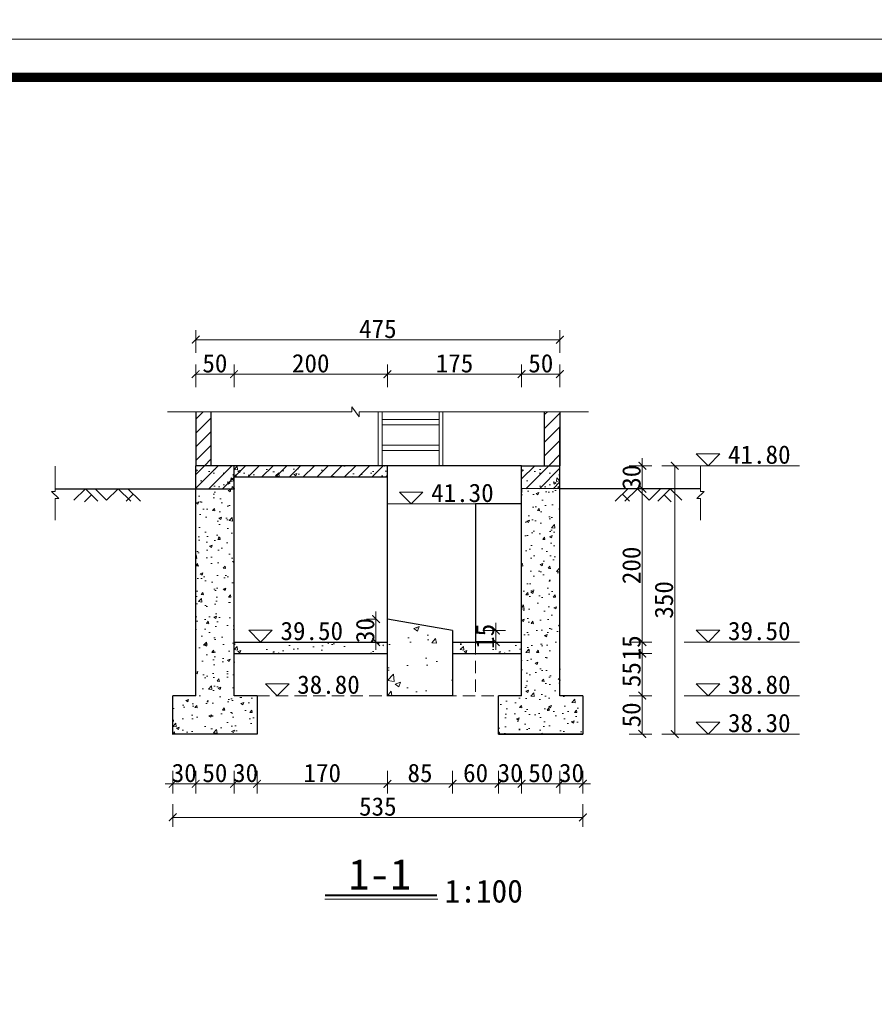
# Model space of a CAD drawing. Extents: x -13074 to 1448651, y 3648755 to 8081248.
# Tile 82 of 173: x 560116 to 560228, y 3858122 to 3858251. Entities that reach past the tile are written whole.
import ezdxf

# ---------------------------------------------------------------- set-up
doc = ezdxf.new("R2010")
doc.units = 0
doc.header["$PDMODE"] = 32
doc.header["$PDSIZE"] = 0.2
doc.linetypes.add('HIDDEN2', pattern=[0.1875, 0.125, -0.0625])
doc.layers.get('0').update_dxf_attribs({"linetype": 'CONTINUOUS'})
doc.layers.get('Defpoints').update_dxf_attribs({"linetype": 'CONTINUOUS'})
for name, color, linetype, lineweight in [('0.09标注线', 3, 'CONTINUOUS', 9), ('0.13填充', 8, 'CONTINUOUS', 9), ('0.15虚线', 1, 'HIDDEN2', 15), ('0.30粗线', 7, 'CONTINUOUS', 30), ('SHEET', 1, 'CONTINUOUS', 15), ('文字', 7, 'CONTINUOUS', 15), ('新建路', 7, 'CONTINUOUS', 40)]:
    doc.layers.add(name, color=color, linetype=linetype, lineweight=lineweight)
doc.layers.add('PUB_DIM', color=3, linetype='CONTINUOUS')
doc.styles.add('-仿宋_GB2312', font='FangSong_GB2312.ttf')
doc.styles.add('TSSD_Dimension', font='tssdeng.shx', dxfattribs={"width": 0.7, "bigfont": '1hztxt.shx'})
doc.dimstyles.new('TSSD_100_100', dxfattribs={"dimtxt": 300, "dimasz": 100, "dimexe": 100, "dimexo": 250, "dimgap": 100, "dimtad": 1, "dimdec": 0, "dimzin": 0, "dimdsep": 46, "dimtxsty": 'TSSD_Dimension', "dimblk": 'ARCHTICK', "dimcen": 0, "dimdle": 100, "dimclrt": 7, "dimadec": 0, "dimazin": 0, "dimtfac": 1, "dimtdec": 0, "dimtix": 1, "dimtmove": 2, "dimatfit": 3, "dimfxl": 1, "dimtolj": 1, "dimtzin": 0, "dimarcsym": 0})
doc.dimstyles.new('zzzz STANDARD', dxfattribs={"dimtxt": 2.3, "dimasz": 1, "dimexe": 1.25, "dimexo": 1.5, "dimgap": 0.2, "dimtad": 1, "dimdec": 0, "dimlfac": 10, "dimzin": 0, "dimdsep": 46, "dimtxsty": '-仿宋_GB2312', "dimblk": 'ARCHTICK', "dimcen": 0.09, "dimadec": 0, "dimazin": 0, "dimtfac": 1, "dimtdec": 0, "dimtix": 1, "dimtmove": 2, "dimatfit": 3, "dimfxl": 1.7, "dimfxlon": 1, "dimtolj": 1, "dimtzin": 0, "dimlwd": 9, "dimlwe": 9, "dimarcsym": 0})
pattern_1 = [(45, (571861.0063, 3871362.3499), (-0.89802561, 0.89802561), [])]

# ---------------------------------------------------------------- blocks, each defined once
blk = doc.blocks.new('_ARCHTICK')
at = {"color": 0, "linetype": 'ByBlock', "const_width": 0.15}
blk.add_lwpolyline([(-0.5, -0.5), (0.5, 0.5)], dxfattribs=at)
blk = doc.blocks.new('*D1656')
at = {"layer": 'Defpoints', "color": 0, "lineweight": 13}
for p in [(795706, 267581), (795535, 266220), (795733, 266164), (795134, 265865), (795134, 265865)]:
    blk.add_point(p, dxfattribs=at)
at = {"layer": 'PUB_DIM', "color": 0, "lineweight": -2}
blk.add_arc((795134, 265865), 536, 26.5651, 71.5651, dxfattribs=at)
at = {"layer": 'PUB_DIM', "color": 0, "lineweight": -2, "xscale": 100, "yscale": 100, "zscale": 100}
for p, rotation in [((795303, 266373), 161.5650511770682), ((795614, 266104), 296.5650511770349)]:
    blk.add_blockref('_ARCHTICK', p, dxfattribs=dict(at, rotation=rotation))
blk = doc.blocks.new('*D3490')
at = {"layer": 'Defpoints', "color": 0, "linetype": 'Continuous', "lineweight": 13}
for p in [(560139.45, 3858162.5, -0.11), (560136.45, 3858157.5), (560139.45, 3858151.02)]:
    blk.add_point(p, dxfattribs=at)
at = {"layer": '新建路', "color": 0, "linetype": 'Continuous', "lineweight": 9}
for p, q in [((560136.45, 3858152.72), (560136.45, 3858149.77)), ((560139.45, 3858152.72), (560139.45, 3858149.77)), ((560136.45, 3858151.02), (560135.45, 3858151.02)), ((560136.45, 3858151.02), (560139.45, 3858151.02)), ((560139.45, 3858151.02), (560140.45, 3858151.02))]:
    blk.add_line(p, q, dxfattribs=at)
blk.add_blockref('_ARCHTICK', (560136.45, 3858151.02), dxfattribs=at)
at = {"layer": '新建路', "color": 0, "linetype": 'Continuous', "lineweight": 9, "rotation": 180}
blk.add_blockref('_ARCHTICK', (560139.45, 3858151.02), dxfattribs=at)
at = {"layer": '新建路', "color": 0, "linetype": 'Continuous', "lineweight": 13, "insert": (560137.95, 3858152.42), "char_height": 2.4, "attachment_point": 5, "style": '-仿宋_GB2312'}
blk.add_mtext('\\A1;30', dxfattribs=at)
blk = doc.blocks.new('*D3492')
at = {"layer": 'Defpoints', "color": 0, "linetype": 'Continuous', "lineweight": 13}
for p in [(560144.45, 3858162.5, -0.11), (560147.45, 3858157.5, -0.11), (560147.45, 3858151.02)]:
    blk.add_point(p, dxfattribs=at)
at = {"layer": '新建路', "color": 0, "linetype": 'Continuous', "lineweight": 9}
for p, q in [((560144.45, 3858152.72), (560144.45, 3858149.77)), ((560147.45, 3858152.72), (560147.45, 3858149.77)), ((560144.45, 3858151.02), (560143.45, 3858151.02)), ((560144.45, 3858151.02), (560147.45, 3858151.02)), ((560147.45, 3858151.02), (560148.45, 3858151.02))]:
    blk.add_line(p, q, dxfattribs=at)
blk.add_blockref('_ARCHTICK', (560144.45, 3858151.02), dxfattribs=at)
at = {"layer": '新建路', "color": 0, "linetype": 'Continuous', "lineweight": 9, "rotation": 180}
blk.add_blockref('_ARCHTICK', (560147.45, 3858151.02), dxfattribs=at)
at = {"layer": '新建路', "color": 0, "linetype": 'Continuous', "lineweight": 13, "insert": (560145.95, 3858152.42), "char_height": 2.4, "attachment_point": 5, "style": '-仿宋_GB2312'}
blk.add_mtext('\\A1;30', dxfattribs=at)
blk = doc.blocks.new('*D3496')
at = {"layer": 'Defpoints', "color": 0, "linetype": 'Continuous', "lineweight": 13}
for p in [(560181.95, 3858162.5, -0.11), (560178.95, 3858157.5, -0.11), (560181.95, 3858151.02)]:
    blk.add_point(p, dxfattribs=at)
at = {"layer": '新建路', "color": 0, "linetype": 'Continuous', "lineweight": 9}
for p, q in [((560178.95, 3858152.72), (560178.95, 3858149.77)), ((560181.95, 3858152.72), (560181.95, 3858149.77)), ((560178.95, 3858151.02), (560177.95, 3858151.02)), ((560178.95, 3858151.02), (560181.95, 3858151.02)), ((560181.95, 3858151.02), (560182.95, 3858151.02))]:
    blk.add_line(p, q, dxfattribs=at)
blk.add_blockref('_ARCHTICK', (560178.95, 3858151.02), dxfattribs=at)
at = {"layer": '新建路', "color": 0, "linetype": 'Continuous', "lineweight": 9, "rotation": 180}
blk.add_blockref('_ARCHTICK', (560181.95, 3858151.02), dxfattribs=at)
at = {"layer": '新建路', "color": 0, "linetype": 'Continuous', "lineweight": 13, "insert": (560180.45, 3858152.42), "char_height": 2.4, "attachment_point": 5, "style": '-仿宋_GB2312'}
blk.add_mtext('\\A1;30', dxfattribs=at)
blk = doc.blocks.new('*D3498')
at = {"layer": 'Defpoints', "color": 0, "linetype": 'Continuous', "lineweight": 13}
for p in [(560186.95, 3858162.5, -0.11), (560189.95, 3858162.5, -0.11), (560189.95, 3858151.02)]:
    blk.add_point(p, dxfattribs=at)
at = {"layer": '新建路', "color": 0, "linetype": 'Continuous', "lineweight": 9}
for p, q in [((560186.95, 3858152.72), (560186.95, 3858149.77)), ((560189.95, 3858152.72), (560189.95, 3858149.77)), ((560186.95, 3858151.02), (560185.95, 3858151.02)), ((560186.95, 3858151.02), (560189.95, 3858151.02)), ((560189.95, 3858151.02), (560190.95, 3858151.02))]:
    blk.add_line(p, q, dxfattribs=at)
blk.add_blockref('_ARCHTICK', (560186.95, 3858151.02), dxfattribs=at)
at = {"layer": '新建路', "color": 0, "linetype": 'Continuous', "lineweight": 9, "rotation": 180}
blk.add_blockref('_ARCHTICK', (560189.95, 3858151.02), dxfattribs=at)
at = {"layer": '新建路', "color": 0, "linetype": 'Continuous', "lineweight": 13, "insert": (560188.45, 3858152.42), "char_height": 2.4, "attachment_point": 5, "style": '-仿宋_GB2312'}
blk.add_mtext('\\A1;30', dxfattribs=at)
blk = doc.blocks.new('*D3499')
at = {"layer": 'Defpoints', "color": 0, "linetype": 'Continuous', "lineweight": 13}
for p in [(560189.95, 3858162.5, -0.11), (560136.45, 3858157.5), (560136.45, 3858146.64)]:
    blk.add_point(p, dxfattribs=at)
at = {"layer": '新建路', "color": 0, "linetype": 'Continuous', "lineweight": 9}
for p, q in [((560136.45, 3858148.34), (560136.45, 3858145.39)), ((560189.95, 3858148.34), (560189.95, 3858145.39)), ((560189.95, 3858146.64), (560136.45, 3858146.64))]:
    blk.add_line(p, q, dxfattribs=at)
at = {"layer": '新建路', "color": 0, "linetype": 'Continuous', "lineweight": 9, "rotation": 180}
blk.add_blockref('_ARCHTICK', (560136.45, 3858146.64), dxfattribs=at)
at = {"layer": '新建路', "color": 0, "linetype": 'Continuous', "lineweight": 9}
blk.add_blockref('_ARCHTICK', (560189.95, 3858146.64), dxfattribs=at)
at = {"layer": '新建路', "color": 0, "linetype": 'Continuous', "lineweight": 13, "insert": (560163.2, 3858148.04), "char_height": 2.4, "attachment_point": 5, "style": '-仿宋_GB2312'}
blk.add_mtext('\\A1;535', dxfattribs=at)
blk = doc.blocks.new('*D3502')
at = {"layer": 'Defpoints', "color": 0, "linetype": 'Continuous', "lineweight": 13}
for p in [(560181.95, 3858169.5, -0.11), (560197.68, 3858169.5), (560181.95, 3858168, -0.11)]:
    blk.add_point(p, dxfattribs=at)
at = {"layer": '新建路', "color": 0, "linetype": 'Continuous', "lineweight": 9}
for p, q in [((560197.68, 3858169.5), (560197.68, 3858170.5)), ((560195.98, 3858169.5), (560198.93, 3858169.5)), ((560197.68, 3858168), (560197.68, 3858169.5)), ((560195.98, 3858168), (560198.93, 3858168)), ((560197.68, 3858168), (560197.68, 3858167))]:
    blk.add_line(p, q, dxfattribs=at)
for p, rotation in [((560197.68, 3858169.5), 270), ((560197.68, 3858168), 90)]:
    blk.add_blockref('_ARCHTICK', p, dxfattribs=dict(at, rotation=rotation))
at = {"layer": '新建路', "color": 0, "linetype": 'Continuous', "lineweight": 13, "insert": (560196.28, 3858168.75), "char_height": 2.4, "attachment_point": 5, "rotation": 90, "style": '-仿宋_GB2312'}
blk.add_mtext('\\A1;15', dxfattribs=at)
blk = doc.blocks.new('*D3504')
at = {"layer": 'Defpoints', "color": 0, "linetype": 'Continuous', "lineweight": 13}
for p in [(560186.98, 3858192.5, -0.11), (560197.68, 3858192.5), (560186.98, 3858189.5, -0.22)]:
    blk.add_point(p, dxfattribs=at)
at = {"layer": '新建路', "color": 0, "linetype": 'Continuous', "lineweight": 9}
for p, q in [((560197.68, 3858192.5), (560197.68, 3858193.5)), ((560195.98, 3858192.5), (560198.93, 3858192.5)), ((560197.68, 3858189.5), (560197.68, 3858192.5)), ((560195.98, 3858189.5), (560198.93, 3858189.5)), ((560197.68, 3858189.5), (560197.68, 3858188.5))]:
    blk.add_line(p, q, dxfattribs=at)
for p, rotation in [((560197.68, 3858192.5), 270), ((560197.68, 3858189.5), 90)]:
    blk.add_blockref('_ARCHTICK', p, dxfattribs=dict(at, rotation=rotation))
at = {"layer": '新建路', "color": 0, "linetype": 'Continuous', "lineweight": 13, "insert": (560196.28, 3858191), "char_height": 2.4, "attachment_point": 5, "rotation": 90, "style": '-仿宋_GB2312'}
blk.add_mtext('\\A1;30', dxfattribs=at)
blk = doc.blocks.new('*D3505')
at = {"layer": 'Defpoints', "color": 0, "linetype": 'Continuous', "lineweight": 13}
for p in [(560186.98, 3858192.5, -0.11), (560189.95, 3858157.5, -0.11), (560201.91, 3858157.5)]:
    blk.add_point(p, dxfattribs=at)
at = {"layer": '新建路', "color": 0, "linetype": 'Continuous', "lineweight": 9}
for p, q in [((560200.21, 3858192.5), (560203.16, 3858192.5)), ((560201.91, 3858192.5), (560201.91, 3858157.5)), ((560200.21, 3858157.5), (560203.16, 3858157.5))]:
    blk.add_line(p, q, dxfattribs=at)
for p, rotation in [((560201.91, 3858192.5), 90), ((560201.91, 3858157.5), 270)]:
    blk.add_blockref('_ARCHTICK', p, dxfattribs=dict(at, rotation=rotation))
at = {"layer": '新建路', "color": 0, "linetype": 'Continuous', "lineweight": 13, "insert": (560200.51, 3858175), "char_height": 2.4, "attachment_point": 5, "rotation": 90, "style": '-仿宋_GB2312'}
blk.add_mtext('\\A1;350', dxfattribs=at)
blk = doc.blocks.new('*D3510')
at = {"layer": 'Defpoints', "color": 0, "linetype": 'Continuous', "lineweight": 13}
for p in [(560139.45, 3858208.94), (560139.45, 3858192.5, -0.11), (560186.95, 3858192.5, -0.11)]:
    blk.add_point(p, dxfattribs=at)
at = {"layer": '新建路', "color": 0, "linetype": 'Continuous', "lineweight": 9}
for p, q in [((560139.45, 3858207.24), (560139.45, 3858210.19)), ((560186.95, 3858207.24), (560186.95, 3858210.19)), ((560186.95, 3858208.94), (560139.45, 3858208.94))]:
    blk.add_line(p, q, dxfattribs=at)
at = {"layer": '新建路', "color": 0, "linetype": 'Continuous', "lineweight": 9, "rotation": 180}
blk.add_blockref('_ARCHTICK', (560139.45, 3858208.94), dxfattribs=at)
at = {"layer": '新建路', "color": 0, "linetype": 'Continuous', "lineweight": 9}
blk.add_blockref('_ARCHTICK', (560186.95, 3858208.94), dxfattribs=at)
at = {"layer": '新建路', "color": 0, "linetype": 'Continuous', "lineweight": 13, "insert": (560163.2, 3858210.34), "char_height": 2.4, "attachment_point": 5, "style": '-仿宋_GB2312'}
blk.add_mtext('\\A1;475', dxfattribs=at)
blk = doc.blocks.new('*D3511')
at = {"layer": 'Defpoints', "color": 0, "linetype": 'Continuous', "lineweight": 13}
for p in [(560172.95, 3858171, -0.11), (560178.58, 3858171), (560172.95, 3858169.5, -0.11)]:
    blk.add_point(p, dxfattribs=at)
at = {"layer": '新建路', "color": 0, "linetype": 'Continuous', "lineweight": 9}
for p, q in [((560176.88, 3858171), (560179.83, 3858171)), ((560178.58, 3858171), (560178.58, 3858172)), ((560178.58, 3858169.5), (560178.58, 3858171)), ((560176.88, 3858169.5), (560179.83, 3858169.5)), ((560178.58, 3858169.5), (560178.58, 3858168.5))]:
    blk.add_line(p, q, dxfattribs=at)
for p, rotation in [((560178.58, 3858171), 270), ((560178.58, 3858169.5), 90)]:
    blk.add_blockref('_ARCHTICK', p, dxfattribs=dict(at, rotation=rotation))
at = {"layer": '新建路', "color": 0, "linetype": 'Continuous', "lineweight": 13, "insert": (560177.18, 3858170.25), "char_height": 2.4, "attachment_point": 5, "rotation": 90, "style": '-仿宋_GB2312'}
blk.add_mtext('\\A1;15', dxfattribs=at)
blk = doc.blocks.new('*D3512')
at = {"layer": 'Defpoints', "color": 0, "linetype": 'Continuous', "lineweight": 13}
for p in [(560164.45, 3858172.5, -0.11), (560162.95, 3858169.5), (560164.45, 3858169.5, -0.11)]:
    blk.add_point(p, dxfattribs=at)
at = {"layer": '新建路', "color": 0, "linetype": 'Continuous', "lineweight": 9}
for p, q in [((560162.95, 3858172.5), (560162.95, 3858173.5)), ((560162.95, 3858172.5), (560161.7, 3858172.5)), ((560162.95, 3858172.5), (560162.95, 3858169.5)), ((560162.95, 3858169.5), (560161.7, 3858169.5)), ((560162.95, 3858169.5), (560162.95, 3858168.5))]:
    blk.add_line(p, q, dxfattribs=at)
for p, rotation in [((560162.95, 3858172.5), 270), ((560162.95, 3858169.5), 90)]:
    blk.add_blockref('_ARCHTICK', p, dxfattribs=dict(at, rotation=rotation))
at = {"layer": '新建路', "color": 0, "linetype": 'Continuous', "lineweight": 13, "insert": (560161.55, 3858171), "char_height": 2.4, "attachment_point": 5, "rotation": 90, "style": '-仿宋_GB2312'}
blk.add_mtext('\\A1;30', dxfattribs=at)
blk = doc.blocks.new('123')
at = {"layer": 'PUB_DIM', "color": 7}
dim = blk.add_angular_dim_2l(base=(795535.2, 266220.4), line1=((795732.5, 266163.8), (795133.8, 265864.5)), line2=((795133.8, 265864.5), (795706, 267580.9)), text=' ', dimstyle='TSSD_100_100', dxfattribs=at)
dim.commit()
dim.dimension.update_dxf_attribs({"geometry": '*D1656', "text_midpoint": (426562.1, 722353.3)})

msp = doc.modelspace()

# ---------------------------------------------------------------- hatches: boundary and pattern name
at = {"layer": '0.09标注线', "linetype": 'Continuous', "lineweight": 13}
h = msp.add_hatch(dxfattribs=at)
h.set_pattern_fill('ANSI31', color=256, scale=0.4, style=0)
h.set_pattern_definition(pattern_1)
h.paths.add_polyline_path([(560186.948, 3858199.518), (560184.948, 3858199.518), (560184.948, 3858192.505), (560186.948, 3858192.505)])
h.paths.add_polyline_path([(560141.448, 3858199.518), (560139.448, 3858199.518), (560139.448, 3858192.505), (560141.448, 3858192.505)])
h = msp.add_hatch(dxfattribs=at)
h.set_pattern_fill('AR-CONC', color=256, scale=0.02, style=0)
h.set_pattern_definition([(130, (560144.4468, 3858189.5045), (-3.6437, -0.3188), [0.381, -4.191]), (185, (560144.447, 3858189.5045), (0.7049, 3.8211), [0.3048, -3.3528]), (79.55, (560144.1432, 3858189.478), (-2.9389, 3.5023), [0.3238, -3.5618]), (133.82, (560144.447, 3858190.5205), (-5.4216, -0.841), [0.5715, -6.2865]), (83.36, (560143.995, 3858190.4504), (-4.748, 4.9485), [0.4857, -5.3427]), (188.82, (560144.447, 3858190.5205), (-4.748, 4.9485), [0.4572, -5.0292]), (159, (560143.9388, 3858190.2665), (-3.0323, -2.0453), [0.381, -4.191]), (214, (560143.939, 3858190.2665), (-1.236, 3.6838), [0.3048, -3.3528]), (108.55, (560143.686, 3858190.096), (-4.2683, 1.6385), [0.3238, -3.5618]), (142.5, (560144.4468, 3858189.5045), (-0.06177, 1.6911), [0, -3.31216, 0, -3.4036, 0, -3.3655]), (172.5, (560144.4468, 3858189.5045), (-1.3364, 2.0036), [0, -1.94056, 0, -3.23596, 0, -1.2827]), (212.5, (560145.5797, 3858189.5045), (-2.7118, -0.11457), [0, -1.27, 0, -3.9624, 0, -5.2578]), (222.5, (560146.0877, 3858189.5045), (-2.9626, 0.5085), [0, -1.651, 0, -2.63144, 0, -3.7338])])
h.paths.add_polyline_path([(560144.447, 3858192.505), (560144.447, 3858189.505), (560139.445, 3858189.505), (560139.445, 3858192.505)])
h = msp.add_hatch(dxfattribs=at)
h.set_pattern_fill('ANSI31', color=256, scale=0.4, style=0)
h.set_pattern_definition(pattern_1)
h.paths.add_polyline_path([(560144.447, 3858192.505), (560144.447, 3858189.505), (560139.445, 3858189.505), (560139.445, 3858192.505)])
h = msp.add_hatch(dxfattribs=at)
h.set_pattern_fill('AR-CONC', color=256, scale=0.02, style=0)
h.set_pattern_definition([(50, (560144.4468, 3858191.0045), (3.6437, -0.3188), [0.381, -4.191]), (355, (560144.447, 3858191.0045), (-0.70486, 3.8211), [0.3048, -3.3528]), (100.45, (560144.7505, 3858190.978), (2.93885, 3.50233), [0.3238, -3.5618]), (46.184, (560144.447, 3858192.0205), (5.4216, -0.8408), [0.5715, -6.2865]), (96.636, (560144.8986, 3858191.9504), (4.7481, 4.9485), [0.4857, -5.3427]), (351.184, (560144.447, 3858192.0205), (4.7481, 4.9485), [0.4572, -5.0292]), (21, (560144.9548, 3858191.7665), (3.0323, -2.0453), [0.381, -4.191]), (326, (560144.955, 3858191.7665), (1.23604, 3.68376), [0.3048, -3.3528]), (71.451, (560145.2075, 3858191.596), (4.2683, 1.63846), [0.3238, -3.5618]), (37.5, (560144.4468, 3858191.0045), (0.06177, 1.6911), [0, -3.31216, 0, -3.4036, 0, -3.3655]), (7.5, (560144.4468, 3858191.0045), (1.3364, 2.00361), [0, -1.94056, 0, -3.23596, 0, -1.2827]), (327.5, (560143.314, 3858191.0045), (2.71181, -0.114575), [0, -1.27, 0, -3.9624, 0, -5.2578]), (317.5, (560142.806, 3858191.0045), (2.96258, 0.50853), [0, -1.651, 0, -2.63144, 0, -3.7338])])
h.paths.add_polyline_path([(560144.447, 3858192.505), (560144.447, 3858191.005), (560164.447, 3858191.005), (560164.447, 3858192.505)])
h = msp.add_hatch(dxfattribs=at)
h.set_pattern_fill('ANSI31', color=256, scale=0.4, style=0)
h.set_pattern_definition([(45, (560144.4468, 3858191.0045), (-0.898026, 0.898026), [])])
h.paths.add_polyline_path([(560164.447, 3858191.005), (560164.447, 3858192.505), (560144.447, 3858192.505), (560144.447, 3858191.005)])
h = msp.add_hatch(dxfattribs=at)
h.set_pattern_fill('AR-CONC', color=256, scale=0.02, style=0)
h.set_pattern_definition([(130, (560186.9483, 3858189.5045), (-3.6437, -0.3188), [0.381, -4.191]), (185, (560186.9483, 3858189.5045), (0.7049, 3.8211), [0.3048, -3.3528]), (79.55, (560186.6447, 3858189.478), (-2.9389, 3.5023), [0.3238, -3.5618]), (133.82, (560186.9483, 3858190.5205), (-5.4216, -0.841), [0.5715, -6.2865]), (83.36, (560186.4965, 3858190.4504), (-4.748, 4.9485), [0.4857, -5.3427]), (188.82, (560186.9483, 3858190.5205), (-4.748, 4.9485), [0.4572, -5.0292]), (159, (560186.4403, 3858190.2665), (-3.0323, -2.0453), [0.381, -4.191]), (214, (560186.4403, 3858190.2665), (-1.236, 3.6838), [0.3048, -3.3528]), (108.55, (560186.1876, 3858190.096), (-4.2683, 1.6385), [0.3238, -3.5618]), (142.5, (560186.9483, 3858189.5045), (-0.06177, 1.6911), [0, -3.31216, 0, -3.4036, 0, -3.3655]), (172.5, (560186.9483, 3858189.5045), (-1.3364, 2.0036), [0, -1.94056, 0, -3.23596, 0, -1.2827]), (212.5, (560188.0812, 3858189.5045), (-2.7118, -0.11457), [0, -1.27, 0, -3.9624, 0, -5.2578]), (222.5, (560188.5892, 3858189.5045), (-2.9626, 0.5085), [0, -1.651, 0, -2.63144, 0, -3.7338])])
h.paths.add_polyline_path([(560181.948, 3858189.505), (560181.948, 3858192.505), (560186.948, 3858192.505), (560186.948, 3858189.505)])
h = msp.add_hatch(dxfattribs=at)
h.set_pattern_fill('ANSI31', color=256, scale=0.4, style=0)
h.set_pattern_definition(pattern_1)
h.paths.add_polyline_path([(560181.948, 3858189.505), (560181.948, 3858192.505), (560186.948, 3858192.505), (560186.948, 3858189.505)])
h = msp.add_hatch(dxfattribs=at)
h.set_pattern_fill('混凝土2', color=256, scale=0.5, style=0)
h.set_pattern_definition([(50, (560136.4466, 3858157.5043), (3.5863, -0.31376), [0.375, -4.125]), (355, (560136.4466, 3858157.5043), (-0.69376, 3.76096), [0.3, -3.3]), (100.4514, (560136.7454, 3858157.478), (2.89255, 3.4472), [0.3187, -3.50571]), (46.184, (560136.4466, 3858158.5043), (5.3362, -0.8276), [0.5625, -6.1875]), (96.636, (560136.8913, 3858158.4353), (4.6733, 4.8706), [0.47805, -5.25856]), (351.184, (560136.4466, 3858158.5043), (4.6733, 4.8706), [0.45, -4.95]), (21, (560136.9466, 3858158.2543), (2.98454, -2.0131), [0.375, -4.125]), (326, (560136.9466, 3858158.2543), (1.21658, 3.62575), [0.3, -3.3]), (71.4514, (560137.1953, 3858158.0865), (4.20111, 1.61265), [0.3187, -3.50571]), (37.5, (560136.4466, 3858157.5043), (0.0608, 1.66447), [0, -3.26, 0, -3.35, 0, -3.3125]), (7.5, (560136.4466, 3858157.5043), (1.31535, 1.97206), [0, -1.91, 0, -3.185, 0, -1.2625]), (327.5, (560135.3316, 3858157.5043), (2.669112, -0.112774), [0, -1.25, 0, -3.9, 0, -5.175]), (317.5, (560134.8316, 3858157.5043), (2.91593, 0.500525), [0, -1.625, 0, -2.59, 0, -3.675])])
h.paths.add_polyline_path([(560181.948, 3858162.504), (560178.948, 3858162.504), (560178.948, 3858157.504), (560189.948, 3858157.504), (560189.948, 3858162.504), (560186.948, 3858162.504), (560186.948, 3858189.505), (560181.948, 3858189.512), (560181.948, 3858189.005)])
h.paths.add_polyline_path([(560144.447, 3858189.505), (560139.447, 3858189.505), (560139.447, 3858162.504), (560136.447, 3858162.504), (560136.447, 3858157.504), (560147.447, 3858157.504), (560147.447, 3858162.504), (560144.447, 3858162.504)])
h = msp.add_hatch(dxfattribs=at)
h.set_pattern_fill('混凝土2', color=256, style=0)
h.set_pattern_definition([(50, (560164.448, 3858162.5045), (7.1726, -0.6275), [0.75, -8.25]), (355, (560164.448, 3858162.5045), (-1.3875, 7.522), [0.6, -6.6]), (100.45, (560165.046, 3858162.452), (5.785, 6.8944), [0.6374, -7.0114]), (46.18, (560164.448, 3858164.5045), (10.6724, -1.655), [1.125, -12.375]), (96.64, (560165.338, 3858164.367), (9.347, 9.741), [0.956, -10.517]), (351.18, (560164.448, 3858164.504), (9.347, 9.741), [0.9, -9.9]), (21, (560165.448, 3858164.0045), (5.969, -4.0262), [0.75, -8.25]), (326, (560165.448, 3858164.0045), (2.433, 7.2515), [0.6, -6.6]), (71.45, (560165.9456, 3858163.669), (8.4022, 3.2253), [0.6374, -7.0114]), (37.5, (560164.4481, 3858162.5045), (0.1216, 3.32894), [0, -6.52, 0, -6.7, 0, -6.625]), (7.5, (560164.448, 3858162.5045), (2.6307, 3.9441), [0, -3.82, 0, -6.37, 0, -2.525]), (327.5, (560162.2181, 3858162.5045), (5.3382, -0.22555), [0, -2.5, 0, -7.8, 0, -10.35]), (317.5, (560161.218, 3858162.5045), (5.8319, 1.001), [0, -3.25, 0, -5.18, 0, -7.35])])
h.paths.add_polyline_path([(560172.948, 3858170.787), (560170.537, 3858171.199), (560164.448, 3858172.238), (560164.448, 3858162.504), (560172.948, 3858162.504)])
h = msp.add_hatch(dxfattribs=at)
h.set_pattern_fill('AR-CONC', color=256, scale=0.02, style=0)
h.set_pattern_definition([(50, (560144.4468, 3858167.5045), (3.6437, -0.3188), [0.381, -4.191]), (355, (560144.447, 3858167.5045), (-0.70486, 3.8211), [0.3048, -3.3528]), (100.45, (560144.7505, 3858167.478), (2.93885, 3.50233), [0.3238, -3.5618]), (46.184, (560144.447, 3858168.5205), (5.4216, -0.8408), [0.5715, -6.2865]), (96.636, (560144.8986, 3858168.4504), (4.7481, 4.9485), [0.4857, -5.3427]), (351.184, (560144.447, 3858168.5205), (4.7481, 4.9485), [0.4572, -5.0292]), (21, (560144.9548, 3858168.2665), (3.0323, -2.0453), [0.381, -4.191]), (326, (560144.955, 3858168.2665), (1.23604, 3.68376), [0.3048, -3.3528]), (71.451, (560145.2075, 3858168.096), (4.2683, 1.63846), [0.3238, -3.5618]), (37.5, (560144.4468, 3858167.5045), (0.06177, 1.6911), [0, -3.31216, 0, -3.4036, 0, -3.3655]), (7.5, (560144.4468, 3858167.5045), (1.3364, 2.00361), [0, -1.94056, 0, -3.23596, 0, -1.2827]), (327.5, (560143.314, 3858167.5045), (2.71181, -0.114575), [0, -1.27, 0, -3.9624, 0, -5.2578]), (317.5, (560142.806, 3858167.5045), (2.96258, 0.50853), [0, -1.651, 0, -2.63144, 0, -3.7338])])
h.paths.add_polyline_path([(560144.447, 3858168.004), (560163.948, 3858168.004), (560163.948, 3858169.505), (560144.447, 3858169.505)])
h = msp.add_hatch(dxfattribs=at)
h.set_pattern_fill('AR-CONC', color=256, scale=0.02, style=0)
h.set_pattern_definition([(50, (560173.948, 3858167.5045), (3.6437, -0.3188), [0.381, -4.191]), (355, (560173.948, 3858167.5045), (-0.7049, 3.8211), [0.3048, -3.3528]), (100.45, (560174.2518, 3858167.478), (2.9389, 3.5023), [0.3238, -3.5618]), (46.184, (560173.948, 3858168.5205), (5.4216, -0.8408), [0.5715, -6.2865]), (96.636, (560174.4, 3858168.4504), (4.748, 4.9485), [0.4857, -5.3427]), (351.184, (560173.948, 3858168.5205), (4.748, 4.9485), [0.4572, -5.0292]), (21, (560174.456, 3858168.2665), (3.0323, -2.0453), [0.381, -4.191]), (326, (560174.456, 3858168.2665), (1.236, 3.6838), [0.3048, -3.3528]), (71.45, (560174.709, 3858168.096), (4.2683, 1.6385), [0.3238, -3.5618]), (37.5, (560173.9481, 3858167.5045), (0.06177, 1.6911), [0, -3.31216, 0, -3.4036, 0, -3.3655]), (7.5, (560173.9481, 3858167.5045), (1.3364, 2.0036), [0, -1.94056, 0, -3.23596, 0, -1.2827]), (327.5, (560172.8153, 3858167.5045), (2.71181, -0.11457), [0, -1.27, 0, -3.9624, 0, -5.2578]), (317.5, (560172.3073, 3858167.5045), (2.9626, 0.50853), [0, -1.651, 0, -2.63144, 0, -3.7338])])
h.paths.add_polyline_path([(560173.948, 3858168.004), (560181.948, 3858168.004), (560181.948, 3858169.505), (560173.948, 3858169.505)])

# ---------------------------------------------------------------- linework, layer by layer
for p, q in [((560135.756, 3858199.518, -0.113), (560159.806, 3858199.518, -0.113)), ((560160.762, 3858199.518, -0.113), (560190.682, 3858199.518, -0.113)), ((560158.02, 3858169.505, -0.113), (560150.129, 3858169.505, -0.113))]:
    msp.add_line(p, q, dxfattribs=at)
at = {"layer": '0.09标注线', "ltscale": 0.005}
for p, q in [((560160.762, 3858198.865, -0.113), (560159.806, 3858200.17, -0.113)), ((560159.806, 3858200.17, -0.113), (560159.806, 3858199.518, -0.113)), ((560160.762, 3858199.518, -0.113), (560160.762, 3858198.865, -0.113))]:
    msp.add_line(p, q, dxfattribs=at)
at = {"layer": '0.09标注线'}
for p, q in [((560204.717, 3858194.043), (560206.256, 3858192.505)), ((560204.717, 3858194.043), (560207.794, 3858194.043)), ((560206.256, 3858192.505), (560207.794, 3858194.043)), ((560121.124, 3858192.452, -0.225), (560121.124, 3858189.145, -0.225)), ((560205.271, 3858192.452, -0.225), (560205.271, 3858189.145, -0.225)), ((560121.59, 3858188.212, -0.225), (560120.657, 3858189.145, -0.225)), ((560120.657, 3858189.145, -0.225), (560121.124, 3858189.145, -0.225)), ((560166.004, 3858189.051, -0.113), (560167.542, 3858187.512, -0.113)), ((560166.004, 3858189.051, -0.113), (560169.081, 3858189.051, -0.113)), ((560167.542, 3858187.512, -0.113), (560169.081, 3858189.051, -0.113)), ((560204.805, 3858188.212, -0.225), (560205.738, 3858189.145, -0.225)), ((560205.738, 3858189.145, -0.225), (560205.271, 3858189.145, -0.225)), ((560121.124, 3858188.212, -0.225), (560121.124, 3858185.384, -0.225)), ((560121.124, 3858188.212, -0.225), (560121.59, 3858188.212, -0.225)), ((560205.271, 3858188.212, -0.225), (560204.805, 3858188.212, -0.225)), ((560205.271, 3858188.212, -0.225), (560205.271, 3858185.384, -0.225)), ((560146.36, 3858171.043, -0.113), (560147.899, 3858169.505, -0.113)), ((560146.36, 3858171.043, -0.113), (560149.437, 3858171.043, -0.113)), ((560147.899, 3858169.505, -0.113), (560149.437, 3858171.043, -0.113)), ((560204.717, 3858171.043), (560206.256, 3858169.505)), ((560204.717, 3858171.043), (560207.794, 3858171.043)), ((560206.256, 3858169.505), (560207.794, 3858171.043)), ((560148.539, 3858164.043, -0.113), (560150.077, 3858162.504, -0.113)), ((560148.539, 3858164.043, -0.113), (560151.616, 3858164.043, -0.113)), ((560150.077, 3858162.504, -0.113), (560151.616, 3858164.043, -0.113)), ((560204.717, 3858164.043), (560206.256, 3858162.504)), ((560204.717, 3858164.043), (560207.794, 3858164.043)), ((560206.256, 3858162.504), (560207.794, 3858164.043)), ((560204.717, 3858159.041), (560206.256, 3858157.503)), ((560204.717, 3858159.041), (560207.794, 3858159.041)), ((560206.256, 3858157.503), (560207.794, 3858159.041))]:
    msp.add_line(p, q, dxfattribs=at)
at = {"layer": '0.13填充', "color": 8}
for p, q in [((560163.259, 3858192.505, -0.113), (560163.259, 3858199.518, -0.113)), ((560163.759, 3858192.505, -0.113), (560163.759, 3858199.518, -0.113)), ((560171.177, 3858192.505, -0.113), (560171.177, 3858199.518, -0.113)), ((560171.677, 3858192.505, -0.113), (560171.677, 3858199.518, -0.113)), ((560171.177, 3858198.541, -0.113), (560163.759, 3858198.541, -0.113)), ((560171.177, 3858197.841, -0.113), (560163.759, 3858197.841, -0.113)), ((560171.177, 3858195.2, -0.113), (560163.759, 3858195.2, -0.113)), ((560171.177, 3858194.5, -0.113), (560163.759, 3858194.5, -0.113))]:
    msp.add_line(p, q, dxfattribs=at)
at = {"layer": '0.13填充'}
for p, q in [((560123.541, 3858187.987, -0.225), (560125.059, 3858189.505, -0.225)), ((560126.703, 3858187.86, -0.225), (560125.059, 3858189.505, -0.225)), ((560127.835, 3858188.008, -0.225), (560126.339, 3858189.505, -0.225)), ((560127.835, 3858188.008, -0.225), (560129.331, 3858189.505, -0.225)), ((560130.976, 3858187.86, -0.225), (560129.331, 3858189.505, -0.225)), ((560130.383, 3858187.884, -0.225), (560131.307, 3858188.809, -0.225)), ((560132.256, 3858187.86, -0.225), (560130.611, 3858189.505, -0.225)), ((560194.139, 3858187.86, -0.225), (560195.784, 3858189.505, -0.225)), ((560196.012, 3858187.884, -0.225), (560195.088, 3858188.809, -0.225)), ((560195.419, 3858187.86, -0.225), (560197.064, 3858189.505, -0.225)), ((560198.56, 3858188.008, -0.225), (560197.064, 3858189.505, -0.225)), ((560198.56, 3858188.008, -0.225), (560200.056, 3858189.505, -0.225)), ((560199.692, 3858187.86, -0.225), (560201.336, 3858189.505, -0.225)), ((560202.854, 3858187.987, -0.225), (560201.336, 3858189.505, -0.225)), ((560124.936, 3858187.779, -0.225), (560125.861, 3858188.703, -0.225)), ((560201.459, 3858187.779, -0.225), (560200.534, 3858188.703, -0.225))]:
    msp.add_line(p, q, dxfattribs=at)
at = {"layer": '0.13填充', "lineweight": 40, "ltscale": 0.005}
msp.add_line((560156.333, 3858136.479), (560170.874, 3858136.479), dxfattribs=at)
at = {"layer": '0.13填充', "ltscale": 0.005}
msp.add_line((560156.277, 3858135.949), (560171.008, 3858135.949), dxfattribs=at)
at = {"layer": '0.15虚线', "ltscale": 13}
for p, q in [((560175.948, 3858169.505, -0.113), (560175.948, 3858162.504, -0.113)), ((560147.447, 3858162.504, -0.113), (560178.948, 3858162.504, -0.113))]:
    msp.add_line(p, q, dxfattribs=at)
at = {"layer": '0.30粗线'}
for p, q in [((560139.448, 3858199.518, -0.113), (560139.448, 3858192.505, -0.113)), ((560141.448, 3858192.505, -0.113), (560141.448, 3858199.518, -0.113)), ((560184.948, 3858192.505, -0.113), (560184.948, 3858199.518, -0.113)), ((560186.948, 3858199.518, -0.113), (560186.948, 3858192.505, -0.113)), ((560181.948, 3858192.505, -0.113), (560164.447, 3858192.505, -0.113)), ((560181.948, 3858189.512, -0.113), (560181.948, 3858189.005, -0.113)), ((560181.948, 3858187.512, -0.113), (560175.948, 3858187.512, -0.113)), ((560175.948, 3858187.512, -0.113), (560175.948, 3858169.505, -0.113))]:
    msp.add_line(p, q, dxfattribs=at)
at = {"layer": '0.30粗线', "lineweight": 30}
for p, q in [((560186.948, 3858162.504, -0.113), (560186.948, 3858197.505, -0.113)), ((560164.447, 3858192.505, -0.113), (560139.445, 3858192.505, -0.113)), ((560139.447, 3858162.504, -0.113), (560139.447, 3858192.505, -0.113)), ((560144.447, 3858162.504, -0.113), (560144.447, 3858192.505, -0.113)), ((560164.447, 3858172.176, -0.113), (560164.447, 3858192.505, -0.113)), ((560181.948, 3858162.504, -0.113), (560181.948, 3858192.505, -0.113)), ((560181.948, 3858192.505, -0.113), (560186.948, 3858192.505, -0.113)), ((560164.447, 3858191.005, -0.113), (560144.447, 3858191.005, -0.113)), ((560121.124, 3858189.505, -0.233), (560139.411, 3858189.505, -0.215)), ((560139.445, 3858189.505, -0.113), (560144.447, 3858189.505, -0.113)), ((560186.948, 3858189.505, -0.113), (560181.948, 3858189.512, -0.113)), ((560205.271, 3858189.505, -0.233), (560186.984, 3858189.505, -0.215)), ((560172.948, 3858171.004, -0.113), (560164.447, 3858172.504, -0.113)), ((560164.448, 3858162.504, -0.113), (560164.448, 3858172.238, -0.113)), ((560172.948, 3858171.004, -0.113), (560172.948, 3858162.504, -0.113)), ((560144.447, 3858169.505, -0.113), (560164.448, 3858169.505, -0.113)), ((560172.948, 3858169.505, -0.113), (560181.946, 3858169.505, -0.113)), ((560144.447, 3858168.004, -0.113), (560164.448, 3858168.004, -0.113)), ((560172.948, 3858168.004, -0.113), (560181.948, 3858168.004, -0.113)), ((560136.447, 3858157.504, -0.113), (560136.447, 3858162.504, -0.113)), ((560139.447, 3858162.504, -0.113), (560136.447, 3858162.504, -0.113)), ((560147.447, 3858162.504, -0.113), (560144.447, 3858162.504, -0.113)), ((560147.447, 3858162.504, -0.113), (560147.447, 3858157.504, -0.113)), ((560172.948, 3858162.502, -0.113), (560164.448, 3858162.502, -0.113)), ((560178.948, 3858157.504, -0.113), (560178.948, 3858162.504, -0.113)), ((560181.948, 3858162.504, -0.113), (560178.948, 3858162.504, -0.113)), ((560189.948, 3858162.504, -0.113), (560186.948, 3858162.504, -0.113)), ((560189.948, 3858162.504, -0.113), (560189.948, 3858157.504, -0.113)), ((560147.447, 3858157.504, -0.113), (560136.447, 3858157.504, -0.113)), ((560136.447, 3858157.504, -0.113), (560136.447, 3858157.504, -0.113)), ((560189.948, 3858157.504, -0.113), (560178.948, 3858157.504, -0.113)), ((560178.948, 3858157.504, -0.113), (560189.948, 3858157.504, -0.113))]:
    msp.add_line(p, q, dxfattribs=at)
at = {"layer": 'SHEET', "color": 7}
msp.add_lwpolyline([(560359.96, 3857951.144), (559939.961, 3857951.144), (559939.961, 3858248.144), (560359.96, 3858248.144)], close=True, dxfattribs=at)
at = {"layer": 'SHEET', "color": 7, "const_width": 1.2}
msp.add_lwpolyline([(559964.961, 3858243.144), (560354.96, 3858243.144), (560354.96, 3857956.144), (559964.961, 3857956.144)], close=True, dxfattribs=at)
at = {"layer": '新建路', "color": 3, "linetype": 'Continuous', "lineweight": 13}
for p, q in [((560218.185, 3858192.505), (560203.16, 3858192.505)), ((560179.472, 3858187.512, -0.113), (560164.447, 3858187.512, -0.113)), ((560144.52, 3858169.505, -0.113), (560155.307, 3858169.505, -0.113)), ((560159.828, 3858169.505, -0.113), (560144.803, 3858169.505, -0.113)), ((560218.185, 3858169.505), (560203.16, 3858169.505)), ((560218.185, 3858162.504), (560203.16, 3858162.504)), ((560218.185, 3858157.503), (560203.16, 3858157.503))]:
    msp.add_line(p, q, dxfattribs=at)

# ---------------------------------------------------------------- block references
at = {"linetype": 'Continuous', "lineweight": 13, "xscale": 0.01000000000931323, "yscale": 0.009999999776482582, "zscale": 0.01}
msp.add_blockref('123', (552983.124, 3855442.078), dxfattribs=at)

# ---------------------------------------------------------------- texts
at = {"layer": '0.09标注线', "char_height": 2.4, "width": 12.60969, "attachment_point": 1, "style": '-仿宋_GB2312'}
for s, insert in [('41.80', (560208.857, 3858195.156)), ('41.30', (560170.144, 3858190.163, -0.113)), ('39.50', (560150.5, 3858172.156, -0.113)), ('39.50', (560208.857, 3858172.156)), ('38.80', (560152.679, 3858165.156, -0.113)), ('38.80', (560208.857, 3858165.156)), ('38.30', (560208.857, 3858160.154))]:
    msp.add_mtext(s, dxfattribs=dict(at, insert=insert))
at = {"layer": '文字', "color": 7, "attachment_point": 1, "style": '-仿宋_GB2312'}
for s, insert, char_height, width in [('1-1', (560159.371, 3858141.216), 4, 38.01372), ('1:100', (560171.903, 3858138.527), 3, 10.28955)]:
    msp.add_mtext(s, dxfattribs=dict(at, insert=insert, char_height=char_height, width=width))

# ---------------------------------------------------------------- dimensions: what is measured, and where the dimension line sits
at = {"layer": '新建路', "color": 3, "linetype": 'Continuous', "lineweight": 13}
for base, p1, p2, picture, middle in [((560139.448, 3858208.937), (560186.948, 3858192.505, -0.113), (560139.448, 3858192.505, -0.113), '*D3510', (560163.198, 3858210.337)), ((560139.447, 3858151.018), (560136.447, 3858157.504), (560139.447, 3858162.504, -0.113), '*D3490', (560137.947, 3858152.418)), ((560136.447, 3858146.644), (560189.948, 3858162.504, -0.113), (560136.447, 3858157.504), '*D3499', (560163.197, 3858148.044)), ((560147.447, 3858151.018), (560144.447, 3858162.504, -0.113), (560147.447, 3858157.504, -0.113), '*D3492', (560145.947, 3858152.418)), ((560181.948, 3858151.018), (560178.948, 3858157.504, -0.113), (560181.948, 3858162.504, -0.113), '*D3496', (560180.448, 3858152.418)), ((560189.948, 3858151.018), (560186.948, 3858162.504, -0.113), (560189.948, 3858162.504, -0.113), '*D3498', (560188.448, 3858152.418))]:
    dim = msp.add_linear_dim(base=base, p1=p1, p2=p2, dimstyle='zzzz STANDARD', override={"dimtxt": 2.4, "dimexo": 2}, dxfattribs=at)
    dim.commit()
    dim.dimension.update_dxf_attribs({"geometry": picture, "text_midpoint": middle})
for base, p1, p2 in [((560144.447, 3858204.45), (560139.448, 3858192.505, -0.113), (560144.447, 3858192.505, -0.113)), ((560164.447, 3858204.45), (560144.447, 3858192.505, -0.113), (560164.447, 3858192.505, -0.113)), ((560181.948, 3858204.45), (560164.447, 3858192.505, -0.113), (560181.948, 3858192.505, -0.113)), ((560186.948, 3858204.45), (560181.948, 3858192.505, -0.113), (560186.948, 3858192.505, -0.113)), ((560144.447, 3858151.018), (560139.447, 3858162.504, -0.113), (560144.447, 3858162.504, -0.113)), ((560164.448, 3858151.018), (560147.447, 3858157.504, -0.113), (560164.448, 3858162.504, -0.113)), ((560172.948, 3858151.018), (560164.448, 3858162.504, -0.113), (560172.948, 3858162.504, -0.113)), ((560178.948, 3858151.018), (560172.948, 3858162.504, -0.113), (560178.948, 3858157.504, -0.113)), ((560186.948, 3858151.018), (560181.948, 3858162.504, -0.113), (560186.948, 3858162.504, -0.113))]:
    msp.add_linear_dim(base=base, p1=p1, p2=p2, dimstyle='zzzz STANDARD', override={"dimtxt": 2.4, "dimexo": 2}, dxfattribs=at).render()
for base, p1, p2, picture, middle in [((560197.677, 3858192.505), (560186.984, 3858189.505, -0.215), (560186.984, 3858192.505, -0.113), '*D3504', (560196.277, 3858191.005)), ((560201.91, 3858157.504), (560186.984, 3858192.505, -0.113), (560189.948, 3858157.504, -0.113), '*D3505', (560200.51, 3858175.004)), ((560162.95, 3858169.505), (560164.447, 3858172.504, -0.113), (560164.447, 3858169.505, -0.113), '*D3512', (560161.55, 3858171.004)), ((560178.58, 3858171.004), (560172.948, 3858169.505, -0.113), (560172.948, 3858171.004, -0.113), '*D3511', (560177.18, 3858170.254)), ((560197.677, 3858169.505), (560181.948, 3858168.004, -0.113), (560181.948, 3858169.505, -0.113), '*D3502', (560196.277, 3858168.754))]:
    dim = msp.add_linear_dim(base=base, p1=p1, p2=p2, angle=90, dimstyle='zzzz STANDARD', override={"dimtxt": 2.4, "dimexo": 2}, dxfattribs=at)
    dim.commit()
    dim.dimension.update_dxf_attribs({"geometry": picture, "text_midpoint": middle})
for base, p1, p2 in [((560197.677, 3858189.505), (560181.948, 3858169.505, -0.113), (560186.984, 3858189.505, -0.215)), ((560197.677, 3858168.004), (560189.948, 3858162.504, -0.113), (560181.948, 3858168.004, -0.113)), ((560197.677, 3858162.504), (560189.948, 3858157.504, -0.113), (560189.948, 3858162.504, -0.113))]:
    msp.add_linear_dim(base=base, p1=p1, p2=p2, angle=90, dimstyle='zzzz STANDARD', override={"dimtxt": 2.4, "dimexo": 2}, dxfattribs=at).render()

doc.saveas('drawing.dxf')
